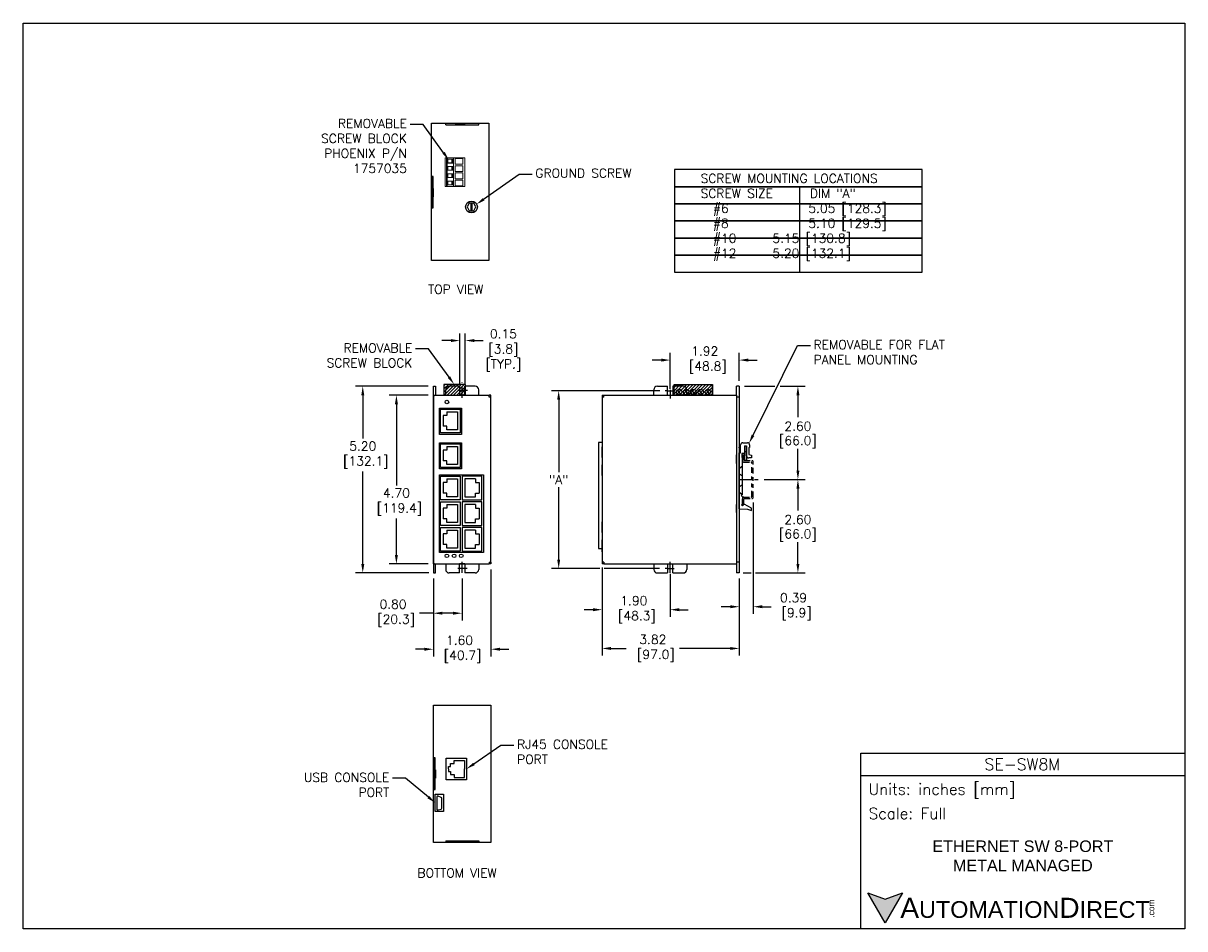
# Model space of a CAD drawing. Extents: x 880.9 to 913.3, y -11.9 to 13.3.
import ezdxf
from ezdxf import colors
from ezdxf.entities.mleader import LeaderData, LeaderLine
from ezdxf.math import Vec2, Vec3

# ---------------------------------------------------------------- set-up
doc = ezdxf.new("R2010")
doc.units = 0
doc.header["$LTSCALE"] = 0.25
doc.header["$MEASUREMENT"] = 0
for name, pattern in [('CENTER', [2, 1.25, -0.25, 0.25, -0.25]), ('HIDDEN', [0.375, 0.25, -0.125]), ('PHANTOM2', [1.25, 0.625, -0.125, 0.125, -0.125, 0.125, -0.125])]:
    doc.linetypes.add(name, pattern=pattern)
doc.layers.get('0').update_dxf_attribs({"linetype": 'CONTINUOUS'})
doc.layers.get('DEFPOINTS').update_dxf_attribs({"linetype": 'CONTINUOUS'})
for name, color, linetype in [('CENTER', 40, 'CENTER'), ('dim', 140, 'CONTINUOUS'), ('dim @ 1', 140, 'CONTINUOUS'), ('HIDDEN', 102, 'HIDDEN'), ('PHANTOM', 130, 'PHANTOM2'), ('SCREW', 9, 'CONTINUOUS'), ('TEXT', 140, 'CONTINUOUS')]:
    doc.layers.add(name, color=color, linetype=linetype)
doc.styles.add('\\M+2ABAC\\M+2A6A11', font='txt')
doc.styles.add('ROMANS', font='romans.shx')
doc.styles.get("Standard").update_dxf_attribs({"font": 'romans.shx'})
doc.dimstyles.get("Standard").update_dxf_attribs({"dimtxt": 0.25, "dimasz": 0.25, "dimexe": 0.2, "dimexo": 0.15, "dimgap": 0.0625, "dimtad": 0, "dimtih": 1, "dimtoh": 1, "dimzin": 0, "dimdsep": 46, "dimtxsty": 'Standard', "dimcen": -0.1, "dimadec": 0, "dimazin": 0, "dimtfac": 1, "dimtofl": 0, "dimtmove": 0, "dimatfit": 3, "dimfxl": 0, "dimtolj": 1, "dimtzin": 0, "dimarcsym": 0})

# ---------------------------------------------------------------- blocks, each defined once
blk = doc.blocks.new('*X1')
at = {"color": 0}
for p, q in [((19.086, 21.071), (19.348, 21.332)), ((19.086, 21.159), (19.259, 21.332)), ((19.086, 21.247), (19.171, 21.332)), ((19.136, 21.032), (19.436, 21.332)), ((19.224, 21.032), (19.524, 21.332)), ((19.313, 21.032), (19.613, 21.332)), ((19.401, 21.032), (19.701, 21.332)), ((19.49, 21.032), (19.79, 21.332)), ((19.578, 21.032), (19.878, 21.332)), ((19.666, 21.032), (19.966, 21.332)), ((19.755, 21.032), (20.055, 21.332)), ((19.843, 21.032), (20.143, 21.332)), ((19.932, 21.032), (20.158, 21.259)), ((20.02, 21.032), (20.158, 21.17)), ((20.108, 21.032), (20.158, 21.082))]:
    blk.add_line(p, q, dxfattribs=at)
blk = doc.blocks.new('DINRAIL')
at = {"layer": 'PHANTOM'}
for p, q in [((26.116, 9.755), (26.156, 9.755)), ((26.116, 9.595), (26.116, 9.755)), ((26.156, 9.615), (26.156, 9.755)), ((26.156, 9.555), (26.356, 9.555)), ((26.176, 9.595), (26.376, 9.595)), ((26.376, 8.6), (26.376, 9.535)), ((26.416, 8.58), (26.416, 9.555)), ((26.116, 8.38), (26.116, 8.54)), ((26.156, 8.58), (26.356, 8.58)), ((26.156, 8.38), (26.156, 8.52)), ((26.176, 8.54), (26.376, 8.54)), ((26.116, 8.38), (26.156, 8.38))]:
    blk.add_line(p, q, dxfattribs=at)
for centre, radius, start, end in [((26.156, 9.595), 0.04, 180, 270), ((26.176, 9.615), 0.02, 180, 270), ((26.356, 9.535), 0.02, 0, 90), ((26.376, 9.555), 0.04, 0, 90), ((26.156, 8.54), 0.04, 90, 180), ((26.176, 8.52), 0.02, 90, 180), ((26.356, 8.6), 0.02, 270, 0), ((26.376, 8.58), 0.04, 270, 0)]:
    blk.add_arc(centre, radius, start, end, dxfattribs=at)
blk = doc.blocks.new('*D4')
at = {"layer": 'DEFPOINTS', "color": 0}
for p in [(892.348, 3.182), (890.381, -2.018), (892.373, -2.018)]:
    blk.add_point(p, dxfattribs=at)
at = {"layer": 'dim', "color": 0, "lineweight": -2}
for p, q in [((892.198, 3.182), (890.181, 3.182)), ((890.381, 2.932), (890.381, 1.727)), ((890.381, -1.768), (890.381, 0.805)), ((892.223, -2.018), (890.181, -2.018))]:
    blk.add_line(p, q, dxfattribs=at)
at = {"layer": 'dim', "color": 0}
for points in [[(890.34, 2.932), (890.423, 2.932), (890.381, 3.182)], [(890.34, -1.768), (890.423, -1.768), (890.381, -2.018)]]:
    blk.add_solid(points, dxfattribs=at)
at = {"layer": 'dim', "color": 0, "insert": (890.381, 1.266), "char_height": 0.25, "attachment_point": 5}
blk.add_mtext('\\A1;5.20\\P [132.1]', dxfattribs=at)
blk = doc.blocks.new('*D3')
at = {"layer": 'DEFPOINTS', "color": 0}
for p in [(893.234, 4.455), (893.084, 3.109, -0.04), (893.234, 3.109, -0.04)]:
    blk.add_point(p, dxfattribs=at)
at = {"layer": 'dim', "color": 0, "lineweight": -2}
for p, q in [((893.084, 3.259), (893.084, 4.655)), ((893.234, 3.259), (893.234, 4.655)), ((892.834, 4.455), (892.584, 4.455)), ((893.484, 4.455), (893.734, 4.455))]:
    blk.add_line(p, q, dxfattribs=at)
at = {"layer": 'dim', "color": 0}
for points in [[(892.834, 4.496), (892.834, 4.413), (893.084, 4.455)], [(893.484, 4.496), (893.484, 4.413), (893.234, 4.455)]]:
    blk.add_solid(points, dxfattribs=at)
at = {"layer": 'dim', "color": 0, "char_height": 0.25, "attachment_point": 5}
for s, insert in [('\\A1;0.15', (894.297, 4.642)), ('\\A1;[3.8]\\P[TYP.]', (894.297, 3.97))]:
    blk.add_mtext(s, dxfattribs=dict(at, insert=insert))
blk = doc.blocks.new('*D5')
at = {"layer": 'DEFPOINTS', "color": 0}
for p in [(897.043, -1.718, -0.02), (898.943, -1.893, -0.01), (898.943, -3.041)]:
    blk.add_point(p, dxfattribs=at)
at = {"layer": 'dim', "color": 0, "lineweight": -2}
for p, q in [((897.043, -1.868), (897.043, -3.241)), ((898.943, -2.043), (898.943, -3.241)), ((896.793, -3.041), (896.543, -3.041)), ((899.193, -3.041), (899.443, -3.041))]:
    blk.add_line(p, q, dxfattribs=at)
at = {"layer": 'dim', "color": 0}
for points in [[(896.793, -2.999), (896.793, -3.083), (897.043, -3.041)], [(899.193, -2.999), (899.193, -3.083), (898.943, -3.041)]]:
    blk.add_solid(points, dxfattribs=at)
at = {"layer": 'dim', "color": 0, "insert": (897.929, -3.041), "char_height": 0.25, "attachment_point": 5}
blk.add_mtext('\\A1;1.90\\P [48.3]', dxfattribs=at)
blk = doc.blocks.new('*D6')
at = {"layer": 'DEFPOINTS', "color": 0}
for p in [(900.863, 3.911), (898.943, 2.963), (900.863, 3.182, -0.022)]:
    blk.add_point(p, dxfattribs=at)
at = {"layer": 'dim', "color": 0, "lineweight": -2}
for p, q in [((898.693, 3.911), (898.443, 3.911)), ((898.943, 3.113), (898.943, 4.111)), ((900.863, 3.332), (900.863, 4.111)), ((901.113, 3.911), (901.363, 3.911))]:
    blk.add_line(p, q, dxfattribs=at)
at = {"layer": 'dim', "color": 0}
for points in [[(898.693, 3.953), (898.693, 3.869), (898.943, 3.911)], [(901.113, 3.953), (901.113, 3.869), (900.863, 3.911)]]:
    blk.add_solid(points, dxfattribs=at)
at = {"layer": 'dim', "color": 0, "insert": (899.903, 3.911), "char_height": 0.25, "attachment_point": 5}
blk.add_mtext('\\A1;1.92\\P [48.8]', dxfattribs=at)
blk = doc.blocks.new('*D12')
at = {"layer": 'DEFPOINTS', "color": 0}
for p in [(898.798, 3.057, -0.01), (895.836, -1.893), (898.797, -1.893, -0.01)]:
    blk.add_point(p, dxfattribs=at)
at = {"layer": 'dim', "color": 0, "lineweight": -2}
for p, q in [((898.648, 3.057), (895.636, 3.057)), ((895.836, 2.807), (895.836, 0.793)), ((895.836, -1.643), (895.836, 0.371)), ((896.98, -1.893), (895.636, -1.893)), ((898.647, -1.893), (897.105, -1.893))]:
    blk.add_line(p, q, dxfattribs=at)
at = {"layer": 'dim', "color": 0}
for points in [[(895.794, 2.807), (895.878, 2.807), (895.836, 3.057)], [(895.794, -1.643), (895.878, -1.643), (895.836, -1.893)]]:
    blk.add_solid(points, dxfattribs=at)
at = {"layer": 'dim', "color": 0, "insert": (895.836, 0.582), "char_height": 0.25, "attachment_point": 5}
blk.add_mtext('\\A1;"A"', dxfattribs=at)
blk = doc.blocks.new('*D15')
at = {"layer": 'DEFPOINTS', "color": 0}
for p in [(900.863, 3.182, -0.022), (901.431, 0.582), (902.497, 0.582)]:
    blk.add_point(p, dxfattribs=at)
at = {"layer": 'dim', "color": 0, "lineweight": -2}
for p, q in [((901.013, 3.182), (901.855, 3.182)), ((902.006, 3.182), (902.697, 3.182)), ((902.497, 2.932), (902.497, 2.323)), ((902.497, 0.832), (902.497, 1.442)), ((901.581, 0.582), (902.697, 0.582))]:
    blk.add_line(p, q, dxfattribs=at)
at = {"layer": 'dim', "color": 0}
for points in [[(902.456, 2.932), (902.539, 2.932), (902.497, 3.182)], [(902.456, 0.832), (902.539, 0.832), (902.497, 0.582)]]:
    blk.add_solid(points, dxfattribs=at)
at = {"layer": 'dim', "color": 0, "char_height": 0.25, "attachment_point": 5}
for s, insert in [('\\A1;2.60', (902.497, 2.07)), ('\\A1;[66.0]', (902.497, 1.629))]:
    blk.add_mtext(s, dxfattribs=dict(at, insert=insert))
blk = doc.blocks.new('*D13')
at = {"layer": 'DEFPOINTS', "color": 0}
for p in [(901.403, 0.582), (900.825, -2.018, -0.022), (902.497, -2.018)]:
    blk.add_point(p, dxfattribs=at)
at = {"layer": 'dim', "color": 0, "lineweight": -2}
for p, q in [((901.553, 0.582), (902.697, 0.582)), ((902.497, 0.332), (902.497, -0.277)), ((902.497, -1.768), (902.497, -1.158)), ((900.975, -2.018), (901.191, -2.018)), ((901.316, -2.018), (902.697, -2.018))]:
    blk.add_line(p, q, dxfattribs=at)
at = {"layer": 'dim', "color": 0}
for points in [[(902.456, 0.332), (902.539, 0.332), (902.497, 0.582)], [(902.456, -1.768), (902.539, -1.768), (902.497, -2.018)]]:
    blk.add_solid(points, dxfattribs=at)
at = {"layer": 'dim', "color": 0, "char_height": 0.25, "attachment_point": 5}
for s, insert in [('\\A1;2.60', (902.497, -0.53)), ('\\A1;[66.0]', (902.497, -0.971))]:
    blk.add_mtext(s, dxfattribs=dict(at, insert=insert))
blk = doc.blocks.new('*D7')
at = {"layer": 'DEFPOINTS', "color": 0}
for p in [(901.253, 0.095), (900.863, -2.018, -0.022), (900.863, -2.958)]:
    blk.add_point(p, dxfattribs=at)
at = {"layer": 'dim', "color": 0, "lineweight": -2}
for p, q in [((901.253, -0.055), (901.253, -3.158)), ((900.863, -2.168), (900.863, -3.158)), ((900.613, -2.958), (900.363, -2.958)), ((901.503, -2.958), (901.753, -2.958))]:
    blk.add_line(p, q, dxfattribs=at)
at = {"layer": 'dim', "color": 0}
for points in [[(900.613, -2.916), (900.613, -3), (900.863, -2.958)], [(901.503, -2.916), (901.503, -3), (901.253, -2.958)]]:
    blk.add_solid(points, dxfattribs=at)
at = {"layer": 'dim', "color": 0, "insert": (902.375, -2.958), "char_height": 0.25, "attachment_point": 5}
blk.add_mtext('\\A1;0.39\\P [9.9]', dxfattribs=at)
blk = doc.blocks.new('*D8')
at = {"layer": 'DEFPOINTS', "color": 0}
for p in [(897.043, -1.768, -0.02), (900.863, -2.018), (897.043, -4.12)]:
    blk.add_point(p, dxfattribs=at)
at = {"layer": 'dim', "color": 0, "lineweight": -2}
for p, q in [((897.043, -1.918), (897.043, -4.32)), ((900.863, -2.168), (900.863, -4.32)), ((897.293, -4.12), (897.717, -4.12)), ((900.613, -4.12), (899.199, -4.12))]:
    blk.add_line(p, q, dxfattribs=at)
at = {"layer": 'dim', "color": 0}
for points in [[(897.293, -4.079), (897.293, -4.162), (897.043, -4.12)], [(900.613, -4.079), (900.613, -4.162), (900.863, -4.12)]]:
    blk.add_solid(points, dxfattribs=at)
at = {"layer": 'dim', "color": 0, "insert": (898.458, -4.12), "char_height": 0.25, "attachment_point": 5}
blk.add_mtext('\\A1;3.82\\P [97.0]', dxfattribs=at)
blk = doc.blocks.new('*X2')
at = {"color": 0}
for p, q in [((14.543, 21.118), (14.758, 21.332)), ((14.543, 21.206), (14.669, 21.332)), ((14.543, 21.295), (14.581, 21.332)), ((14.546, 21.032), (14.846, 21.332)), ((14.634, 21.032), (14.934, 21.332)), ((14.723, 21.032), (15.023, 21.332)), ((14.811, 21.032), (15.111, 21.332)), ((14.899, 21.032), (15.143, 21.276)), ((14.988, 21.032), (15.143, 21.188)), ((15.076, 21.032), (15.143, 21.099))]:
    blk.add_line(p, q, dxfattribs=at)
blk = doc.blocks.new('*D9')
at = {"layer": 'DEFPOINTS', "color": 0}
for p in [(892.348, -2.018), (893.146, -2.018, -0.04), (893.146, -3.139)]:
    blk.add_point(p, dxfattribs=at)
at = {"layer": 'dim', "color": 0, "lineweight": -2}
for p, q in [((892.348, -2.168), (892.348, -3.339)), ((893.146, -2.168), (893.146, -3.339)), ((892.348, -3.139), (891.965, -3.139)), ((892.896, -3.139), (892.598, -3.139))]:
    blk.add_line(p, q, dxfattribs=at)
at = {"layer": 'dim', "color": 0}
for points in [[(892.598, -3.097), (892.598, -3.18), (892.348, -3.139)], [(892.896, -3.097), (892.896, -3.18), (893.146, -3.139)]]:
    blk.add_solid(points, dxfattribs=at)
at = {"layer": 'dim', "color": 0, "insert": (891.224, -3.139), "char_height": 0.25, "attachment_point": 5}
blk.add_mtext('\\A1;0.80\\P [20.3]', dxfattribs=at)
blk = doc.blocks.new('*D10')
at = {"layer": 'DEFPOINTS', "color": 0}
for p in [(893.951, -1.768, 0.05), (892.348, -2.018), (893.951, -4.142)]:
    blk.add_point(p, dxfattribs=at)
at = {"layer": 'dim', "color": 0, "lineweight": -2}
for p, q in [((893.951, -1.918), (893.951, -4.342)), ((892.348, -2.168), (892.348, -4.342)), ((892.098, -4.142), (891.848, -4.142)), ((894.201, -4.142), (894.451, -4.142))]:
    blk.add_line(p, q, dxfattribs=at)
at = {"layer": 'dim', "color": 0}
for points in [[(892.098, -4.101), (892.098, -4.184), (892.348, -4.142)], [(894.201, -4.101), (894.201, -4.184), (893.951, -4.142)]]:
    blk.add_solid(points, dxfattribs=at)
at = {"layer": 'dim', "color": 0, "insert": (893.076, -4.142), "char_height": 0.25, "attachment_point": 5}
blk.add_mtext('\\A1;1.60\\P [40.7]', dxfattribs=at)
blk = doc.blocks.new('*D11')
at = {"layer": 'DEFPOINTS', "color": 0}
for p in [(892.348, 2.932), (891.318, -1.768), (892.348, -1.768)]:
    blk.add_point(p, dxfattribs=at)
at = {"layer": 'dim', "color": 0, "lineweight": -2}
for p, q in [((892.198, 2.932), (891.118, 2.932)), ((891.318, 2.682), (891.318, 0.42)), ((891.318, -1.518), (891.318, -0.503)), ((892.198, -1.768), (891.118, -1.768))]:
    blk.add_line(p, q, dxfattribs=at)
at = {"layer": 'dim', "color": 0}
for points in [[(891.276, 2.682), (891.36, 2.682), (891.318, 2.932)], [(891.276, -1.518), (891.36, -1.518), (891.318, -1.768)]]:
    blk.add_solid(points, dxfattribs=at)
at = {"layer": 'dim', "color": 0, "insert": (891.318, -0.042), "char_height": 0.25, "attachment_point": 5}
blk.add_mtext('\\A1;4.70\\P [119.4]', dxfattribs=at)

msp = doc.modelspace()

# ---------------------------------------------------------------- hatches: boundary and pattern name
at = {"layer": 'TEXT'}
msp.add_hatch(color=256, dxfattribs=at).paths.add_polyline_path([(905.405, -10.931), (904.925, -11.106), (904.445, -10.931), (904.925, -11.763)])

# ---------------------------------------------------------------- linework, layer by layer
for p, q in [((892.691, 10.464), (893.609, 10.464)), ((892.348, 2.932), (892.348, 3.182)), ((892.348, 3.182), (892.398, 3.182)), ((892.348, -1.768, 0.02), (892.348, 2.932)), ((892.348, 2.932), (892.691, 2.932)), ((892.398, 3.182), (892.411, 3.182)), ((892.398, 2.932, 0.01), (893.901, 2.932, 0.01)), ((892.411, 3.182), (892.411, 2.932)), ((892.691, 2.932), (892.691, 3.082)), ((893.075, 3.182), (892.791, 3.182)), ((893.075, 3.182), (893.075, 2.932)), ((893.225, 2.932), (893.075, 2.932)), ((893.509, 3.182), (893.225, 3.182)), ((893.225, 2.932), (893.225, 3.182)), ((893.609, 2.932), (893.609, 3.082)), ((893.609, 2.932), (893.901, 2.932)), ((893.951, 2.932, 0.01), (893.901, 2.932, 0.01)), ((893.901, 2.882, 0.01), (893.901, 2.932, 0.01)), ((893.951, 2.882, 0.01), (893.951, 2.932, 0.01)), ((897.043, 2.932, -0.02), (897.043, -1.768, -0.02)), ((897.043, 2.932, -0.02), (897.093, 2.932, -0.02)), ((897.093, 2.932, -0.02), (898.484, 2.932, -0.02)), ((897.093, 2.932, -0.02), (900.788, 2.932, -0.02)), ((897.093, 2.882, -0.02), (897.093, 2.932, -0.02)), ((898.484, 2.932, -0.01), (898.484, 3.082, -0.01)), ((898.584, 3.182, -0.01), (898.868, 3.182, -0.01)), ((898.868, 2.932, -0.01), (898.868, 3.182, -0.01)), ((898.868, 2.932, -0.01), (899.018, 2.932, -0.01)), ((899.018, 3.182, -0.01), (899.018, 2.932, -0.01)), ((899.302, 3.182, -0.01), (899.018, 3.182, -0.01)), ((899.402, 2.932, -0.01), (899.402, 3.082, -0.01)), ((899.402, 2.932, -0.02), (900.788, 2.932, -0.02)), ((900.788, 2.932, -0.02), (900.788, 3.182, -0.022)), ((900.863, 3.182, -0.022), (900.788, 3.182, -0.022)), ((900.788, 2.932, -0.02), (900.788, -1.768)), ((900.863, 3.182, -0.022), (900.863, 2.882, -0.02)), ((892.348, 2.882, 0.01), (892.348, -1.718, 0.01)), ((893.951, 2.882, 0.01), (893.901, 2.882, 0.01)), ((893.951, -1.718, 0.03), (893.951, 2.882, 0.01)), ((897.093, 2.882, -0.02), (897.043, 2.882, -0.02)), ((900.863, 2.882, -0.02), (900.788, 2.882, -0.02)), ((892.721, 2.367), (892.621, 2.367)), ((892.621, 2.367), (892.621, 2.067)), ((892.721, 2.467), (893.021, 2.467)), ((892.721, 2.467), (892.721, 2.367)), ((893.021, 2.467), (893.021, 1.967)), ((892.721, 2.067), (892.621, 2.067)), ((892.721, 1.967), (892.721, 2.067)), ((893.021, 1.967), (892.721, 1.967)), ((892.721, 1.403), (892.621, 1.403)), ((892.621, 1.403), (892.621, 1.103)), ((892.721, 1.503), (893.021, 1.503)), ((892.721, 1.503), (892.721, 1.403)), ((893.021, 1.503), (893.021, 1.003)), ((897.043, 1.613), (896.947, 1.613)), ((896.947, 1.613), (896.947, -1.337)), ((897.043, 1.198), (897.043, 1.498)), ((900.788, 1.49, -0.014), (900.788, 1.27, -0.014)), ((900.862, -0.228, -0.007), (900.862, 1.327, -0.007)), ((900.862, 1.327, -0.007), (900.901, 1.327, -0.007)), ((900.863, 1.47, -0.007), (900.863, 1.49, -0.007)), ((900.901, 1.327, -0.007), (900.901, 1.55, -0.007)), ((901.01, 1.307, -0.007), (900.933, 1.307, -0.007)), ((900.933, 1.307, -0.007), (900.933, 1.201, -0.007)), ((900.961, 1.61, -0.007), (901.093, 1.61, -0.007)), ((901.01, 1.523, -0.007), (901.07, 1.523, -0.007)), ((901.01, 1.523, -0.007), (901.01, 1.307, -0.007)), ((901.01, 1.523, -0.007), (901.01, 1.116, -0.007)), ((901.07, 1.354, -0.007), (901.01, 1.354, -0.007)), ((901.07, 1.245, -0.007), (901.07, 1.523, -0.007)), ((901.07, 1.523, -0.007), (901.07, 1.116, -0.007)), ((901.129, 1.472, -0.007), (901.129, 1.279, -0.007)), ((901.129, 1.472, -0.007), (901.153, 1.472, -0.007)), ((901.153, 1.55, -0.007), (901.153, 1.472, -0.007)), ((892.721, 1.103), (892.621, 1.103)), ((892.721, 1.003), (892.721, 1.103)), ((893.021, 1.003), (892.721, 1.003)), ((897.043, 0.698), (897.043, 0.998)), ((900.788, 1.035, -0.007), (900.788, 1.27, -0.014)), ((900.863, 1.27, -0.007), (900.863, -0.11, -0.007)), ((900.933, 1.201, -0.007), (900.953, 1.201, -0.007)), ((900.953, 0.166, -0.007), (900.953, 1.201, -0.007)), ((901.07, 1.116, -0.007), (901.01, 1.116, -0.007)), ((901.129, 1.279, -0.007), (901.208, 1.264, -0.007)), ((901.208, 1.185, -0.007), (901.13, 1.185, -0.007)), ((901.208, 1.264, -0.007), (901.208, 1.185, -0.007)), ((892.721, 0.504), (892.621, 0.504)), ((892.621, 0.504), (892.621, 0.204)), ((892.721, 0.604), (893.021, 0.604)), ((892.721, 0.604), (892.721, 0.504)), ((893.021, 0.604), (893.021, 0.104)), ((893.523, 0.604), (893.223, 0.604)), ((893.223, 0.604), (893.223, 0.104)), ((893.523, 0.604), (893.523, 0.504)), ((893.523, 0.504), (893.623, 0.504)), ((893.623, 0.504), (893.623, 0.204)), ((892.721, 0.204), (892.621, 0.204)), ((892.721, 0.104), (892.721, 0.204)), ((893.021, 0.104), (892.721, 0.104)), ((893.223, 0.104), (893.523, 0.104)), ((893.523, 0.104), (893.523, 0.204)), ((893.523, 0.204), (893.623, 0.204)), ((900.788, 0.125, -0.007), (900.788, -0.11, -0.014)), ((900.953, 0.166, -0.007), (900.921, 0.136, -0.007)), ((900.921, 0.136, -0.007), (900.953, 0.106, -0.007)), ((900.953, 0.106, -0.007), (900.953, -0.091, -0.007)), ((892.621, -0.211), (892.621, -0.511)), ((892.721, -0.211), (892.621, -0.211)), ((892.721, -0.111), (892.721, -0.211)), ((892.721, -0.111), (893.021, -0.111)), ((893.021, -0.111), (893.021, -0.611)), ((893.223, -0.111), (893.223, -0.611)), ((893.523, -0.111), (893.223, -0.111)), ((893.523, -0.111), (893.523, -0.211)), ((893.523, -0.211), (893.623, -0.211)), ((893.623, -0.211), (893.623, -0.511)), ((900.788, -0.33, -0.014), (900.788, -0.11, -0.014)), ((900.862, -0.228, -0.007), (901.098, -0.24, -0.007)), ((900.863, -0.31, -0.007), (900.863, -1.385, -0.007)), ((900.953, -0.091, -0.007), (900.926, -0.119, -0.007)), ((900.926, -0.119, -0.007), (900.953, -0.146, -0.007)), ((900.998, -0.101, -0.007), (900.953, -0.146, -0.007)), ((901.208, -0.213, -0.007), (900.998, -0.101, -0.007)), ((901.098, -0.24, -0.007), (901.208, -0.28, -0.007)), ((901.208, -0.28, -0.007), (901.208, -0.213, -0.007)), ((892.721, -0.511), (892.621, -0.511)), ((892.721, -0.611), (892.721, -0.511)), ((893.021, -0.611), (892.721, -0.611)), ((893.223, -0.611), (893.523, -0.611)), ((893.523, -0.511), (893.623, -0.511)), ((893.523, -0.611), (893.523, -0.511)), ((897.043, -0.892), (897.043, -0.592)), ((892.721, -0.928), (892.621, -0.928)), ((892.621, -0.928), (892.621, -1.228)), ((892.721, -0.828), (893.021, -0.828)), ((892.721, -0.828), (892.721, -0.928)), ((893.021, -0.828), (893.021, -1.328)), ((893.523, -0.828), (893.223, -0.828)), ((893.223, -0.828), (893.223, -1.328)), ((893.523, -0.828), (893.523, -0.928)), ((893.523, -0.928), (893.623, -0.928)), ((893.623, -0.928), (893.623, -1.228)), ((892.721, -1.228), (892.621, -1.228)), ((892.721, -1.328), (892.721, -1.228)), ((893.523, -1.328), (893.523, -1.228)), ((893.523, -1.228), (893.623, -1.228)), ((897.043, -1.43), (897.043, -1.092)), ((893.021, -1.328), (892.721, -1.328)), ((893.223, -1.328), (893.523, -1.328)), ((896.947, -1.337), (897.043, -1.337)), ((892.348, -1.768, 0.02), (892.691, -1.768, 0.02)), ((892.348, -1.768), (892.348, -2.018)), ((892.398, -1.768, 0.01), (893.901, -1.768, 0.01)), ((892.403, -2.018), (892.403, -1.768)), ((892.691, -1.768), (892.691, -1.918)), ((893.075, -2.018), (893.075, -1.768)), ((893.225, -1.768), (893.075, -1.768)), ((893.225, -1.768), (893.225, -2.018)), ((893.609, -1.768), (893.609, -1.918)), ((893.609, -1.768, 0.02), (893.901, -1.768, 0.02)), ((893.901, -1.718, 0.01), (893.901, -1.768, 0.01)), ((893.901, -1.718, 0.03), (893.951, -1.718, 0.03)), ((893.951, -1.768, 0.05), (893.901, -1.768, 0.03)), ((893.951, -1.718, 0.05), (893.951, -1.768, 0.05)), ((897.093, -1.718), (897.043, -1.718, -0.02)), ((897.093, -1.768), (897.043, -1.768)), ((897.093, -1.718), (897.093, -1.768)), ((897.093, -1.768), (898.484, -1.768, 0)), ((897.093, -1.768), (900.788, -1.768)), ((898.484, -1.768, -0.01), (898.484, -1.918, -0.01)), ((898.868, -1.768, -0.01), (898.868, -2.018, -0.01)), ((898.868, -1.768, 0.01), (899.018, -1.768, 0.01)), ((899.018, -2.018, -0.01), (899.018, -1.768, -0.01)), ((899.402, -1.768, -0.01), (899.402, -1.918, -0.01)), ((899.402, -1.768, 0), (900.788, -1.768, 0)), ((900.863, -1.718), (900.788, -1.718, -0.001)), ((900.788, -1.768, -0.02), (900.788, -2.018, -0.022)), ((900.863, -1.718), (900.863, -2.018, -0.022)), ((892.348, -2.018), (892.398, -2.018)), ((892.398, -2.018), (892.403, -2.018)), ((893.075, -2.018), (892.791, -2.018)), ((893.509, -2.018), (893.225, -2.018)), ((898.584, -2.018, -0.01), (898.868, -2.018, -0.01)), ((899.018, -2.018, -0.01), (899.302, -2.018, -0.01)), ((900.863, -2.018, -0.022), (900.788, -2.018, -0.022)), ((892.769, -7.476), (892.769, -7.41)), ((892.769, -7.41), (892.823, -7.41)), ((892.823, -7.41), (892.823, -7.325)), ((892.823, -7.325), (892.922, -7.325)), ((892.922, -7.325), (892.922, -7.241)), ((892.922, -7.241), (893.211, -7.241)), ((893.211, -7.241), (893.211, -7.479)), ((892.769, -7.48), (892.769, -7.545)), ((892.769, -7.545), (892.823, -7.545)), ((892.823, -7.545), (892.823, -7.63)), ((892.823, -7.63), (892.922, -7.63)), ((892.922, -7.63), (892.922, -7.714)), ((892.922, -7.714), (893.211, -7.714)), ((893.211, -7.714), (893.211, -7.477)), ((892.442, -8.264), (892.442, -8.589)), ((892.568, -8.268), (892.484, -8.236)), ((892.584, -8.566), (892.586, -8.295)), ((892.48, -8.618), (892.562, -8.596)), ((892.691, -9.477), (893.609, -9.477))]:
    msp.add_line(p, q)
at = {"color": 7, "linetype": 'Continuous', "lineweight": 15}
for p, q in [((892.679, 8.741), (892.679, 9.544)), ((892.715, 9.544), (892.679, 9.544)), ((892.715, 8.741), (892.715, 9.544)), ((892.733, 9.544), (892.715, 9.544)), ((892.733, 8.741), (892.733, 9.544)), ((892.904, 9.544), (892.733, 9.544)), ((892.89, 9.509), (892.746, 9.509)), ((892.746, 9.509), (892.746, 9.4)), ((892.864, 9.505), (892.746, 9.505)), ((892.746, 9.404), (892.864, 9.404)), ((892.746, 9.4), (892.89, 9.4)), ((892.864, 9.505), (892.89, 9.509)), ((892.864, 9.404), (892.864, 9.505)), ((892.864, 9.404), (892.89, 9.4)), ((892.89, 9.4), (892.89, 9.509)), ((892.904, 8.741), (892.904, 9.544)), ((893.219, 9.544), (892.904, 9.544)), ((893.165, 9.524), (892.958, 9.524)), ((892.958, 9.524), (892.958, 9.364)), ((893.165, 9.364), (893.165, 9.524)), ((893.219, 8.741), (893.219, 9.544)), ((892.89, 9.305), (892.746, 9.305)), ((892.746, 9.305), (892.746, 9.196)), ((892.864, 9.301), (892.746, 9.301)), ((892.746, 9.2), (892.864, 9.2)), ((892.746, 9.196), (892.89, 9.196)), ((892.89, 9.101), (892.746, 9.101)), ((892.746, 9.101), (892.746, 8.992)), ((892.864, 9.097), (892.746, 9.097)), ((892.864, 9.301), (892.89, 9.305)), ((892.864, 9.2), (892.864, 9.301)), ((892.864, 9.2), (892.89, 9.196)), ((892.864, 9.097), (892.89, 9.101)), ((892.864, 8.996), (892.864, 9.097)), ((892.89, 9.196), (892.89, 9.305)), ((892.89, 8.992), (892.89, 9.101)), ((892.958, 9.364), (893.165, 9.364)), ((893.165, 9.323), (892.958, 9.323)), ((892.958, 9.323), (892.958, 9.163)), ((892.958, 9.163), (893.165, 9.163)), ((892.958, 9.123), (892.958, 8.962)), ((893.165, 9.123), (892.958, 9.123)), ((893.165, 9.163), (893.165, 9.323)), ((893.165, 8.962), (893.165, 9.123)), ((892.715, 8.741), (892.679, 8.741)), ((892.733, 8.741), (892.715, 8.741)), ((892.904, 8.741), (892.733, 8.741)), ((892.746, 8.996), (892.864, 8.996)), ((892.746, 8.992), (892.89, 8.992)), ((892.89, 8.897), (892.746, 8.897)), ((892.746, 8.897), (892.746, 8.788)), ((892.864, 8.894), (892.746, 8.894)), ((892.746, 8.792), (892.864, 8.792)), ((892.746, 8.788), (892.89, 8.788)), ((892.864, 8.996), (892.89, 8.992)), ((892.864, 8.894), (892.89, 8.897)), ((892.864, 8.792), (892.864, 8.894)), ((892.864, 8.792), (892.89, 8.788)), ((892.89, 8.788), (892.89, 8.897)), ((893.219, 8.741), (892.904, 8.741)), ((892.958, 8.962), (893.165, 8.962)), ((892.958, 8.922), (892.958, 8.761)), ((893.165, 8.922), (892.958, 8.922)), ((892.958, 8.761), (893.165, 8.761)), ((893.165, 8.761), (893.165, 8.922))]:
    msp.add_line(p, q, dxfattribs=at)
at = {"linetype": 'Continuous'}
for p, q in [((900.788, 2.932, -0.02), (900.788, 2.832, -0.02)), ((900.863, 2.932, -0.02), (900.863, -1.768, 0)), ((900.788, -1.668, -0.001), (900.788, -1.768, 0))]:
    msp.add_line(p, q, dxfattribs=at)
for points in [[(892.299, 10.509), (893.895, 10.509), (893.895, 6.684), (892.299, 6.684)], [(892.299, 8.147), (892.341, 8.147), (892.341, 9.023), (892.299, 9.023)], [(893.347, 8.284), (893.284, 8.175), (893.347, 8.067), (893.472, 8.067), (893.534, 8.175), (893.472, 8.284)], [(892.519, 2.574), (893.13, 2.574), (893.13, 1.842), (892.519, 1.842)], [(892.548, 2.542), (893.092, 2.542), (893.092, 1.882), (892.548, 1.882)], [(892.519, 1.61), (893.135, 1.61), (893.135, 0.879), (892.519, 0.879)], [(892.548, 1.577), (893.092, 1.577), (893.092, 0.918), (892.548, 0.918)], [(892.519, 0.713), (893.742, 0.713), (893.742, -1.447), (892.519, -1.447)], [(892.548, 0.678), (893.092, 0.678), (893.092, 0.019), (892.548, 0.019)], [(893.696, 0.678), (893.152, 0.678), (893.152, 0.019), (893.696, 0.019)], [(892.548, -0.037), (893.092, -0.037), (893.092, -0.696), (892.548, -0.696)], [(893.696, -0.037), (893.152, -0.037), (893.152, -0.696), (893.696, -0.696)], [(892.548, -0.754), (893.092, -0.754), (893.092, -1.413), (892.548, -1.413)], [(893.696, -0.754), (893.152, -0.754), (893.152, -1.413), (893.696, -1.413)], [(892.348, -5.703), (893.944, -5.703), (893.944, -9.528), (892.348, -9.528)], [(892.348, -8.045), (892.401, -8.045), (892.401, -7.17), (892.348, -7.17)], [(892.7, -7.179), (893.27, -7.179), (893.27, -7.777), (892.7, -7.777)], [(892.401, -8.18), (892.633, -8.18), (892.633, -8.661), (892.401, -8.661)]]:
    msp.add_lwpolyline(points, close=True)
at = {"elevation": -0.007}
for points in [[(900.788, 1.215), (900.788, 1.065)], [(900.788, 0.095), (900.788, -0.055)]]:
    msp.add_lwpolyline(points, dxfattribs=at)
for centre, radius in [((893.409, 8.175), 0.165), ((892.724, 2.743, -0.03), 0.05), ((892.724, -1.541, -0.03), 0.05), ((892.924, -1.541, -0.03), 0.05), ((893.124, -1.541, -0.03), 0.05)]:
    msp.add_circle(centre, radius)
for centre, radius, start, end in [((892.398, 2.882, 0.01), 0.05, 90, 180), ((892.791, 3.082), 0.1, 90, 180), ((893.509, 3.082), 0.1, 0, 90), ((898.584, 3.082, -0.01), 0.1, 90, 180), ((899.302, 3.082, -0.01), 0.1, 0, 90), ((900.961, 1.55, -0.007), 0.06, 90, 180), ((901.093, 1.55, -0.007), 0.06, 0, 90), ((901.13, 1.245, -0.007), 0.06, 180, 270), ((892.398, -1.718, 0.01), 0.05, 180, 270), ((892.791, -1.918), 0.1, 180, 270), ((893.509, -1.918), 0.1, 270, 0), ((898.584, -1.918, -0.01), 0.1, 180, 270), ((899.302, -1.918, -0.01), 0.1, 270, 0), ((892.472, -8.264), 0.03, 66.5825, 180), ((892.556, -8.296), 0.03, 1.7366, 66.5825), ((892.472, -8.589), 0.03, 180, 284.9238), ((892.554, -8.567), 0.03, 284.9238, 1.7366)]:
    msp.add_arc(centre, radius, start, end)
at = {"layer": 'CENTER'}
for p, q in [((893.146, 2.863, -0.03), (893.146, 3.287, -0.04)), ((893.297, 3.062), (893.032, 3.062)), ((898.868, 3.057, -0.01), (898.798, 3.057, -0.01)), ((898.868, 3.057, -0.01), (899.07, 3.057, -0.01)), ((898.943, 3.082), (898.943, 2.844)), ((900.876, 0.582), (901.431, 0.582)), ((893.291, -1.893), (893.024, -1.893)), ((893.146, -2.018, -0.04), (893.146, -1.693, -0.04)), ((898.868, -1.893, -0.01), (898.797, -1.893, -0.01)), ((898.868, -1.893, -0.01), (899.056, -1.893, -0.01)), ((898.943, -2.018, -0.01), (898.943, -1.68, -0.01))]:
    msp.add_line(p, q, dxfattribs=at)
at = {"layer": 'DEFPOINTS'}
for p, q in [((892.691, 10.464), (892.691, 10.509)), ((893.609, 10.464), (893.609, 10.509)), ((892.691, -9.477), (892.691, -9.528)), ((893.609, -9.477), (893.609, -9.528))]:
    msp.add_line(p, q, dxfattribs=at)
for points in [[(880.928, 13.293), (913.268, 13.293), (913.268, -11.928), (880.928, -11.928)], [(892.971, 10.509), (893.216, 10.509), (893.216, 10.464), (892.971, 10.464)], [(892.298, 8.689), (892.342, 8.689), (892.342, 8.459), (892.298, 8.459)], [(893.399, 8.283), (893.422, 8.283), (893.422, 8.068), (893.399, 8.068)], [(892.349, -7.497), (892.402, -7.497), (892.402, -7.735), (892.349, -7.735)], [(892.994, -9.477), (893.307, -9.477), (893.307, -9.527), (892.994, -9.527)]]:
    msp.add_lwpolyline(points, close=True, dxfattribs=at)
at = {"layer": 'HIDDEN'}
for p, q in [((900.953, 0.952, -0.007), (900.862, 0.883, -0.007)), ((900.953, 0.676, -0.007), (900.862, 0.745, -0.007)), ((900.953, 0.437, -0.007), (900.862, 0.368, -0.007)), ((900.948, 0.161, -0.007), (900.862, 0.23, -0.007))]:
    msp.add_line(p, q, dxfattribs=at)
at = {"layer": 'SCREW'}
for p, q in [((899.051, 3.232, -0.02), (900.123, 3.232, 0.01)), ((899.051, 2.932, -0.02), (899.051, 3.232, -0.02)), ((899.231, 2.958, 0.01), (899.148, 3.083, 0.01)), ((899.431, 2.958, 0.02), (899.348, 3.083, 0.02)), ((899.631, 2.958, 0.02), (899.548, 3.083, 0.02)), ((899.831, 2.958, 0.01), (899.748, 3.083, 0.01)), ((900.031, 2.958, 0.02), (899.948, 3.083, 0.02)), ((900.123, 2.932, -0.02), (900.123, 3.232, -0.02))]:
    msp.add_line(p, q, dxfattribs=at)
msp.add_lwpolyline([(892.641, 2.932), (893.241, 2.932), (893.241, 3.232), (892.641, 3.232)], close=True, dxfattribs=at)
at = {"layer": 'SCREW', "elevation": -0.02}
msp.add_lwpolyline([(899.051, 3.232), (900.123, 3.232), (900.123, 2.932), (899.051, 2.932)], close=True, dxfattribs=at)
at = {"layer": 'SCREW'}
for centre in [(899.189, 3.021, 0.01), (899.389, 3.021, 0.01), (899.589, 3.021, 0.01), (899.789, 3.021, 0.01), (899.989, 3.021, 0.01)]:
    msp.add_circle(centre, 0.075, dxfattribs=at)
at = {"layer": 'TEXT'}
for p, q in [((900.69, 9.216), (900.238, 9.216)), ((900.69, 8.739), (900.238, 8.739)), ((902.537, 8.736), (902.537, 6.357)), ((904.252, -7.661), (913.268, -7.661))]:
    msp.add_line(p, q, dxfattribs=at)
for points in [[(899.062, 8.739), (905.955, 8.739), (905.955, 9.216), (899.062, 9.216)], [(899.062, 8.263), (905.955, 8.263), (905.955, 8.739), (899.062, 8.739)], [(899.062, 7.786), (905.955, 7.786), (905.955, 8.263), (899.062, 8.263)], [(899.062, 7.31), (905.955, 7.31), (905.955, 7.786), (899.062, 7.786)], [(899.062, 6.833), (905.955, 6.833), (905.955, 7.31), (899.062, 7.31)], [(899.062, 6.357), (905.955, 6.357), (905.955, 6.833), (899.062, 6.833)], [(904.252, -11.928), (904.252, -7.04), (913.268, -7.04), (913.268, -11.928)], [(905.405, -10.931), (904.925, -11.763), (904.445, -10.931), (904.925, -11.106)]]:
    msp.add_lwpolyline(points, close=True, dxfattribs=at)

# ---------------------------------------------------------------- block references
msp.add_blockref('DINRAIL', (874.838, -8.485))
at = {"layer": 'SCREW', "linetype": 'Continuous'}
for name, p in [('*X2', (878.098, -18.1, 0.04)), ('*X1', (879.964, -18.1))]:
    msp.add_blockref(name, p, dxfattribs=at)

# ---------------------------------------------------------------- texts
at = {"layer": 'TEXT', "char_height": 0.25, "attachment_point": 1}
for s, insert in [('SCREW MOUNTING LOCATIONS\\PSCREW SIZE      DIM "A"\\P  #6^I^I^I5.05 [128.3]\\P  #8^I^I^I5.10 [129.5]\\P  #10^I^I5.15 [130.8]\\P  #12^I^I5.20 [132.1]', (899.788, 9.096)), ('TOP VIEW', (892.198, 6.008)), ('BOTTOM VIEW', (891.904, -10.247))]:
    msp.add_mtext(s, dxfattribs=dict(at, insert=insert))
at = {"layer": 'TEXT', "linetype": 'Continuous', "insert": (908.746, -7.346), "char_height": 0.3214, "width": 6.04988, "attachment_point": 5, "style": 'ROMANS'}
msp.add_mtext('SE-SW8M', dxfattribs=at)
at = {"layer": 'TEXT', "attachment_point": 4}
for s, insert, char_height, width, style in [(' Units: inches [mm]', (904.252, -8.093), 0.31073, 9.01587, 'ROMANS'), (' Scale: Full', (904.252, -8.715), 0.31073, 9.01587, 'ROMANS'), ('{\\fArial|b0|i0|c0|p34;     \\H1.2x;A\\H0.8333x;UTOMATION\\H1.2x;D\\H0.8333x;IRECT}', (904.445, -11.347), 0.4661, 7.89561, '\\M+2ABAC\\M+2A6A11')]:
    msp.add_mtext(s, dxfattribs=dict(at, insert=insert, char_height=char_height, width=width, style=style))
at = {"layer": 'TEXT', "linetype": 'Continuous', "insert": (908.76, -9.899), "char_height": 0.3214, "width": 6.8672, "attachment_point": 5}
msp.add_mtext('{\\fArial|b0|i0|c0|p34;ETHERNET SW 8-PORT\\PMETAL MANAGED}', dxfattribs=at)
at = {"layer": 'TEXT', "insert": (912.252, -11.62), "char_height": 0.1678, "width": 0.49724, "attachment_point": 1, "rotation": 90, "style": '\\M+2ABAC\\M+2A6A11'}
msp.add_mtext('{\\fArial|b0|i0|c0|p34;.com}', dxfattribs=at)

# ---------------------------------------------------------------- dimensions: what is measured, and where the dimension line sits
at = {"layer": 'dim @ 1'}
dim = msp.add_linear_dim(base=(893.234, 4.455), p1=(893.084, 3.109, -0.04), p2=(893.234, 3.109, -0.04), text='<>\\P[TYP.]', dimstyle='Standard', override={"dimscale": 1, "dimpost": '\\X', "dimtix": 0, "dimtofl": 0, "dimtmove": 0, "dimatfit": 3}, dxfattribs=at)
dim.commit()
dim.dimension.update_dxf_attribs({"geometry": '*D3', "text_midpoint": (894.297, 4.455)})
for base, p1, p2, picture, middle in [((900.863, 3.911), (898.943, 2.963), (900.863, 3.182, -0.022), '*D6', (899.903, 3.911)), ((900.863, -2.958), (901.253, 0.095), (900.863, -2.018, -0.022), '*D7', (902.375, -2.958)), ((893.951, -4.142), (892.348, -2.018), (893.951, -1.768, 0.05), '*D10', (893.076, -4.142)), ((898.943, -3.041), (897.043, -1.718, -0.02), (898.943, -1.893, -0.01), '*D5', (897.929, -3.041)), ((897.043, -4.12), (900.863, -2.018), (897.043, -1.768, -0.02), '*D8', (898.458, -4.12)), ((893.146, -3.139), (892.348, -2.018), (893.146, -2.018, -0.04), '*D9', (891.224, -3.139))]:
    dim = msp.add_linear_dim(base=base, p1=p1, p2=p2, dimstyle='Standard', override={"dimscale": 1, "dimpost": '\\X', "dimtix": 0, "dimtofl": 0, "dimtmove": 0, "dimatfit": 3}, dxfattribs=at)
    dim.commit()
    dim.dimension.update_dxf_attribs({"geometry": picture, "text_midpoint": middle, "dimtype": 128})
for base, p1, p2, picture, middle in [((890.381, -2.018), (892.348, 3.182), (892.373, -2.018), '*D4', (890.381, 1.266)), ((891.318, -1.768), (892.348, 2.932), (892.348, -1.768), '*D11', (891.318, -0.042))]:
    dim = msp.add_linear_dim(base=base, p1=p1, p2=p2, angle=90, dimstyle='Standard', override={"dimscale": 1, "dimpost": '\\X', "dimtix": 0, "dimtofl": 0, "dimtmove": 0, "dimatfit": 3}, dxfattribs=at)
    dim.commit()
    dim.dimension.update_dxf_attribs({"geometry": picture, "text_midpoint": middle, "dimtype": 128})
dim = msp.add_linear_dim(base=(895.836, -1.893), p1=(898.798, 3.057, -0.01), p2=(898.797, -1.893, -0.01), angle=90, text='"A"', dimstyle='Standard', override={"dimscale": 1, "dimpost": '\\X', "dimtix": 0, "dimtofl": 0, "dimtmove": 0, "dimatfit": 3}, dxfattribs=at)
dim.commit()
dim.dimension.update_dxf_attribs({"geometry": '*D12', "text_midpoint": (895.836, 0.582), "dimtype": 128})
for base, p1, p2, picture, middle in [((902.497, 0.582), (900.863, 3.182, -0.022), (901.431, 0.582), '*D15', (902.497, 1.882)), ((902.497, -2.018), (901.403, 0.582), (900.825, -2.018, -0.022), '*D13', (902.497, -0.718))]:
    dim = msp.add_linear_dim(base=base, p1=p1, p2=p2, angle=90, dimstyle='Standard', override={"dimscale": 1, "dimpost": '\\X', "dimtix": 0, "dimtofl": 0, "dimtmove": 0, "dimatfit": 3}, dxfattribs=at)
    dim.commit()
    dim.dimension.update_dxf_attribs({"geometry": picture, "text_midpoint": middle})

# ---------------------------------------------------------------- leaders
at = {"layer": 'TEXT'}
ml = msp.add_multileader_mtext('Standard', dxfattribs=at)
ml.set_content('REMOVABLE\\PSCREW BLOCK\\PPHOENIX P/N\\P1757035', color=256)
ml.set_leader_properties()
ml.build(insert=Vec2(0, 0))
ml.multileader.update_dxf_attribs({"dogleg_length": 0.36, "arrow_head_size": 0.25})
ctx = ml.context
ctx.base_point, ctx.char_height, ctx.arrow_head_size, ctx.landing_gap_size, ctx.plane_origin = Vec3(888.877, 10.475, -0.04), 0.25, 0.25, 0.09, Vec3(892.777, 9.483, -0.04)
ctx.text_align_type = 2
notes = []
notes.append((ctx, [(1, (1, 1, 0), (892.06, 10.475, -0.04), (-1, 0), 0.36, [(0, [(892.777, 9.483, -0.04)], 0, [])])]))
ctx.mtext.insert, ctx.mtext.alignment, ctx.mtext.flow_direction = Vec3(891.61, 10.625, -0.04), 3, 5
ml = msp.add_multileader_mtext('Standard', dxfattribs=at)
ml.set_content('GROUND SCREW', color=256)
ml.set_leader_properties()
ml.build(insert=Vec2(0, 0))
ml.multileader.update_dxf_attribs({"dogleg_length": 0.36, "arrow_head_size": 0.25})
ctx = ml.context
ctx.base_point, ctx.char_height, ctx.arrow_head_size, ctx.landing_gap_size, ctx.plane_origin = Vec3(895.098, 9.092, 0.04), 0.25, 0.25, 0.09, Vec3(893.5, 8.29, 0.04)
notes.append((ctx, [(0, (1, 1, 0), (894.738, 9.092, 0.04), (1, 0), 0.36, [(0, [(893.54, 8.246, 0.04)], 0, [])])]))
ctx.mtext.insert, ctx.mtext.flow_direction = Vec3(895.188, 9.242, 0.04), 5
ml = msp.add_multileader_mtext('Standard', dxfattribs=at)
ml.set_content('REMOVABLE\\PSCREW BLOCK', color=256)
ml.set_leader_properties()
ml.build(insert=Vec2(0, 0))
ml.multileader.update_dxf_attribs({"dogleg_length": 0.36, "arrow_head_size": 0.25})
ctx = ml.context
ctx.base_point, ctx.char_height, ctx.arrow_head_size, ctx.landing_gap_size, ctx.plane_origin = Vec3(889.03, 4.224, -0.04), 0.25, 0.25, 0.09, Vec3(892.93, 3.232, -0.04)
ctx.text_align_type = 2
notes.append((ctx, [(1, (1, 1, 0), (892.213, 4.224, -0.04), (-1, 0), 0.36, [(0, [(892.93, 3.232, -0.04)], 0, [])])]))
ctx.mtext.insert, ctx.mtext.alignment, ctx.mtext.flow_direction = Vec3(891.763, 4.374, -0.04), 3, 5
ml = msp.add_multileader_mtext('Standard', dxfattribs=at)
ml.set_content('REMOVABLE FOR FLAT \\PPANEL MOUNTING', color=256)
ml.set_leader_properties()
ml.build(insert=Vec2(0, 0))
ml.multileader.update_dxf_attribs({"text_right_attachment_type": 6, "dogleg_length": 0.36, "arrow_head_size": 0.25})
ctx = ml.context
ctx.base_point, ctx.char_height, ctx.arrow_head_size, ctx.landing_gap_size, ctx.plane_origin = Vec3(902.844, 4.316, -0.007), 0.25, 0.25, 0.09, Vec3(901.102, 1.403, -0.007)
ctx.right_attachment = 6
notes.append((ctx, [(0, (1, 1, 0), (902.484, 4.316, -0.007), (1, 0), 0.36, [(0, [(901.136, 1.592, -0.007)], 0, [])])]))
ctx.mtext.insert, ctx.mtext.flow_direction = Vec3(902.934, 4.466, -0.007), 5
ml = msp.add_multileader_mtext('Standard', dxfattribs=at)
ml.set_content('RJ45 CONSOLE\\PPORT', color=256)
ml.set_leader_properties()
ml.build(insert=Vec2(0, 0))
ml.multileader.update_dxf_attribs({"text_right_attachment_type": 6, "dogleg_length": 0.36, "arrow_head_size": 0.25})
ctx = ml.context
ctx.base_point, ctx.char_height, ctx.arrow_head_size, ctx.landing_gap_size, ctx.plane_origin = Vec3(894.589, -6.816), 0.25, 0.25, 0.09, Vec3(893.525, -7.579)
ctx.right_attachment = 6
notes.append((ctx, [(0, (1, 1, 0), (894.229, -6.816), (1, 0), 0.36, [(0, [(893.27, -7.478)], 0, [])])]))
ctx.mtext.insert, ctx.mtext.flow_direction = Vec3(894.679, -6.666), 5
ml = msp.add_multileader_mtext('Standard', dxfattribs=at)
ml.set_content('USB CONSOLE\\PPORT', color=256)
ml.set_leader_properties()
ml.build(insert=Vec2(0, 0))
ml.multileader.update_dxf_attribs({"dogleg_length": 0.36, "arrow_head_size": 0.25})
ctx = ml.context
ctx.base_point, ctx.char_height, ctx.arrow_head_size, ctx.landing_gap_size, ctx.plane_origin = Vec3(888.398, -7.737), 0.25, 0.25, 0.09, Vec3(891.943, -8.713)
ctx.text_align_type = 2
notes.append((ctx, [(1, (1, 1, 0), (891.569, -7.737), (-1, 0), 0.36, [(0, [(892.401, -8.42)], 0, [])])]))
ctx.mtext.insert, ctx.mtext.alignment, ctx.mtext.flow_direction = Vec3(891.119, -7.587), 3, 5
for ctx, leaders in notes:
    for number, flags, end, landing, length, lines in leaders:
        leader = LeaderData()
        leader.index, (leader.has_last_leader_line, leader.has_dogleg_vector, leader.attachment_direction) = number, flags
        leader.last_leader_point, leader.dogleg_vector, leader.dogleg_length = Vec3(end), Vec3(landing), length
        for number, points, colour, breaks in lines:
            line = LeaderLine()
            line.index, line.vertices, line.color, line.breaks = number, Vec3.list(points), colors.encode_raw_color(colour), breaks
            leader.lines.append(line)
        ctx.leaders.append(leader)

doc.saveas('drawing.dxf')
